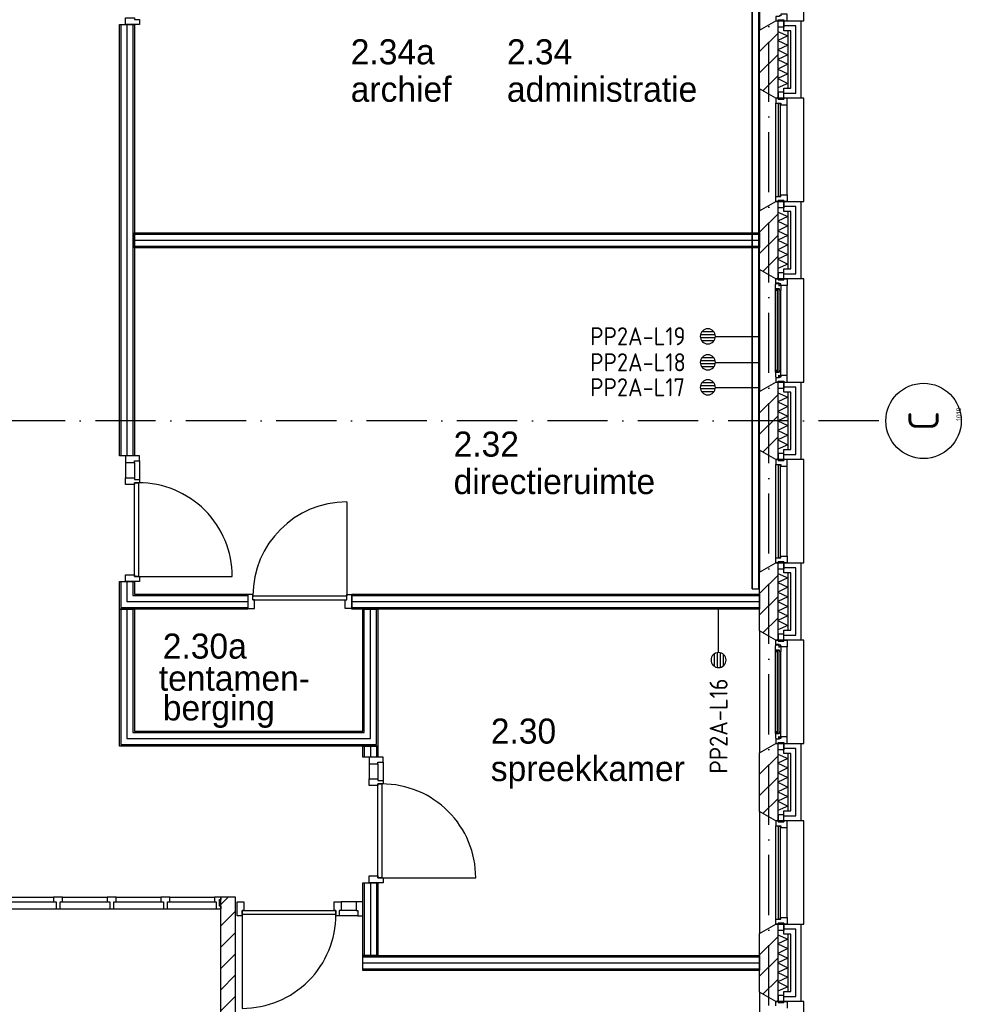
# Model space of a CAD drawing. Header units: millimetres. Extents: x -6587 to 112313, y 244 to 84344.
# Tile 31 of 54: x 76742 to 86117, y 14294 to 24104. Entities that reach past the tile are written whole.
import ezdxf
from ezdxf.enums import TextEntityAlignment as Align

# ---------------------------------------------------------------- set-up
doc = ezdxf.new("R2010")
doc.units = ezdxf.units.MM
doc.header["$LTSCALE"] = 100
doc.linetypes.add('DASHDOT', pattern=[9, 6, -1.5, 0, -1.5])
doc.layers.get('0').update_dxf_attribs({"color": 9, "linetype": 'CONTINUOUS'})
for name, color, linetype in [('AL$7----_STRAMIEN', 1, 'DASHDOT'), ('AL21----_BUITENWAND', 4, 'CONTINUOUS'), ('AL21K---_ISOLATIE', 1, 'CONTINUOUS'), ('AL22----_BINNENWAND', 7, 'CONTINUOUS'), ('AL28----_KONSTRUKTIE', 3, 'CONTINUOUS'), ('AL31----_BUITENKOZ', 7, 'CONTINUOUS'), ('AL32----_BINNENKOZ', 7, 'CONTINUOUS'), ('AL32----_DRAAIRICHTING', 1, 'CONTINUOUS'), ('ALL-----_REFLIJNEN', 8, 'CONTINUOUS'), ('ALN-----_BLOCKNAAM', 2, 'CONTINUOUS'), ('ALXA3---_VOLZWART', 14, 'CONTINUOUS'), ('ALXAB---_PREFABBETON', 1, 'CONTINUOUS'), ('BOUW', 8, 'CONTINUOUS'), ('EA61303-_ARCEER', 1, 'CONTINUOUS'), ('EB6441--_ATTRIB', 2, 'CONTINUOUS'), ('EL61303-_WANDGOOT', 3, 'CONTINUOUS'), ('EL6441--_DATACOM', 3, 'CONTINUOUS'), ('LIJN025', 10, 'CONTINUOUS'), ('WANDGOTEN2EA', 3, 'CONTINUOUS')]:
    doc.layers.add(name, color=color, linetype=linetype)
doc.styles.add('1_8', font='iso', dxfattribs={"width": 0.7, "height": 1.8})
doc.styles.add('2_0', font='iso', dxfattribs={"height": 200})
doc.styles.add('BURO-025', font='BUROFONT.shx', dxfattribs={"height": 250})
doc.styles.get("Standard").update_dxf_attribs({"font": 'iso.shx'})

# ---------------------------------------------------------------- blocks, each defined once
blk = doc.blocks.new('ES4X2')
for p, q in [((-0.45, 1.4), (-0.45, 2.6)), ((-0.15, 1.265), (-0.15, 2.735)), ((0.15, 1.265), (0.15, 2.735)), ((0.45, 1.4), (0.45, 2.6)), ((0, 1.25), (0, -3))]:
    blk.add_line(p, q)
blk.add_circle((0, 2), 0.75)
at = {"style": '1_8', "flags": 8}
for tag, p in [('NUMMER', (1.25, 3.5)), ('CODE', (-1.25, 3.5))]:
    blk.add_attdef(tag, text='', height=1.8, rotation=90, dxfattribs=at).set_placement(p, align=Align.MIDDLE_LEFT)
blk.add_attdef('M_CODE', text='', height=1.8, dxfattribs=at).set_placement((0, 0), align=Align.MIDDLE_CENTER)
blk = doc.blocks.new('EH100000')
at = {"linetype": 'ByBlock'}
for p, q in [((1, 0.5), (0, 0.5)), ((1, 0.5, 1), (0, 0.5, 1)), ((0, -0.5, 1), (1, -0.5, 1)), ((1, -0.5), (0, -0.5))]:
    blk.add_line(p, q, dxfattribs=at)
at = {"linetype": 'ByBlock', "invisible_edges": 15}
for points in [[(1, -0.5), (0, -0.5), (0, 0.5), (1, 0.5)], [(0, 0.5), (1, 0.5), (1, 0.5, 1), (0, 0.5, 1)], [(0, -0.5, 1), (1, -0.5, 1), (1, -0.5), (0, -0.5)]]:
    blk.add_3dface(points, dxfattribs=at)
at = {"linetype": 'ByBlock', "style": '2_0', "flags": 8}
blk.add_attdef('FUNCTIE', text='', height=0.5, dxfattribs=at).set_placement((0.5, 0), align=Align.MIDDLE)
at = {"linetype": 'ByBlock', "flags": 9}
blk.add_attdef('SCHOT', text='', height=0.5, dxfattribs=at).set_placement((0.5, 0), align=Align.MIDDLE)
blk = doc.blocks.new('EH100005')
blk.add_lwpolyline([(-1, -0.5), (0, -0.5), (0, 0.5), (-1, 0.5)])
at = {"style": '2_0', "flags": 9}
blk.add_attdef('HULPSTUK', text='', height=0.5, dxfattribs=at).set_placement((0, 0), align=Align.MIDDLE)
blk = doc.blocks.new('WANDGOTEN2EA')
at = {"layer": 'EA61303-_ARCEER'}
h = blk.add_hatch(dxfattribs=at)
h.set_pattern_fill('LINE,N', color=256, scale=20, angle=45, style=0)
h.set_pattern_definition([(45, (84068.5, 28935), (-44.90128, 44.90128), [])])
edge = h.paths.add_edge_path()
edge.add_line((84036, 28935), (84036, 18432))
edge = h.paths.add_edge_path()
edge.add_line((84036, 18432), (84101, 18432))
edge = h.paths.add_edge_path()
edge.add_line((84101, 18432), (84101, 28935))
edge = h.paths.add_edge_path()
edge.add_line((84101, 28935), (84036, 28935))
at = {"layer": 'EL61303-_WANDGOOT', "yscale": 65, "zscale": 119.9999999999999, "rotation": 270}
for name, p, xscale in [('EH100000', (84068.5, 28974), 10541.99999999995), ('EH100005', (84068.5, 18432), 119.9999999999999)]:
    blk.add_blockref(name, p, dxfattribs=dict(at, xscale=xscale))
blk = doc.blocks.new('1010')
at = {"layer": 'AL$7----_STRAMIEN', "color": 7, "linetype": 'Continuous'}
blk.add_circle((0, 750), 750, dxfattribs=at)
at = {"layer": 'AL$7----_STRAMIEN', "color": 3, "linetype": 'Continuous'}
blk.add_attdef('STR-NAAM', text='', height=600, rotation=360, dxfattribs=at).set_placement((0, 750), align=Align.MIDDLE)
at = {"layer": 'ALN-----_BLOCKNAAM', "linetype": 'Continuous'}
blk.add_text('1010', height=100, dxfattribs=at).set_placement((0, 0))
blk = doc.blocks.new('A$Cb38f1ce1')
at = {"layer": 'AL$7----_STRAMIEN', "color": 1}
for p, q in [((80947.7, 1456.2), (80947.7, 70113)), ((82044.9, 13580), (63947, 13580))]:
    blk.add_line(p, q, dxfattribs=at)
at = {"layer": 'AL21----_BUITENWAND', "color": 8}
for p, q in [((81098.7, 17465), (81098.7, 17565)), ((81098.7, 17565), (81267.7, 17565)), ((81267.7, 17565), (81267.7, 16795)), ((81167.7, 17465), (81098.7, 17465)), ((81167.7, 16895), (81167.7, 17465)), ((81098.7, 16895), (81167.7, 16895)), ((81098.7, 16795), (81098.7, 16895)), ((81267.7, 16795), (81098.7, 16795)), ((81098.7, 15665), (81098.7, 15765)), ((81098.7, 15765), (81267.7, 15765)), ((81267.7, 15765), (81267.7, 14995)), ((81167.7, 15665), (81098.7, 15665)), ((81167.7, 15095), (81167.7, 15665)), ((81098.7, 15095), (81167.7, 15095)), ((81098.7, 14995), (81098.7, 15095)), ((81267.7, 14995), (81098.7, 14995)), ((81098.7, 13865), (81098.7, 13965)), ((81098.7, 13965), (81267.7, 13965)), ((81267.7, 13965), (81267.7, 13195)), ((81167.7, 13865), (81098.7, 13865)), ((81167.7, 13295), (81167.7, 13865)), ((81098.7, 13295), (81167.7, 13295)), ((81098.7, 13195), (81098.7, 13295)), ((81267.7, 13195), (81098.7, 13195)), ((81098.7, 12065), (81098.7, 12165)), ((81098.7, 12165), (81267.7, 12165)), ((81267.7, 12165), (81267.7, 11395)), ((81167.7, 12065), (81098.7, 12065)), ((81167.7, 11495), (81167.7, 12065)), ((81098.7, 11495), (81167.7, 11495)), ((81098.7, 11395), (81098.7, 11495)), ((81267.7, 11395), (81098.7, 11395)), ((81098.7, 10265), (81098.7, 10365)), ((81098.7, 10365), (81267.7, 10365)), ((81267.7, 10365), (81267.7, 9595)), ((81167.7, 10265), (81098.7, 10265)), ((81167.7, 9695), (81167.7, 10265)), ((81098.7, 9695), (81167.7, 9695)), ((81098.7, 9595), (81098.7, 9695)), ((81267.7, 9595), (81098.7, 9595)), ((81098.7, 8465), (81098.7, 8565)), ((81098.7, 8565), (81267.7, 8565)), ((81267.7, 8565), (81267.7, 7795)), ((81167.7, 8465), (81098.7, 8465)), ((81167.7, 7895), (81167.7, 8465)), ((81098.7, 7895), (81167.7, 7895)), ((81098.7, 7795), (81098.7, 7895)), ((81267.7, 7795), (81098.7, 7795))]:
    blk.add_line(p, q, dxfattribs=at)
at = {"layer": 'AL21K---_ISOLATIE', "color": 8, "linetype": 'Continuous'}
for p, q in [((81037.7, 17465), (81037.7, 16895)), ((81037.7, 17460.8), (81137.7, 17417.5)), ((81137.7, 17465), (81137.7, 16895)), ((81137.7, 17417.5), (81037.7, 17370)), ((81037.7, 17370), (81137.7, 17322.5)), ((81137.7, 17322.5), (81037.7, 17275)), ((81037.7, 17275), (81137.7, 17227.5)), ((81137.7, 17227.5), (81037.7, 17180)), ((81037.7, 17180), (81137.7, 17132.5)), ((81137.7, 17132.5), (81037.7, 17085)), ((81037.7, 17085), (81137.7, 17037.5)), ((81137.7, 17037.5), (81037.7, 16990)), ((81037.7, 16990), (81137.7, 16942.5)), ((81137.7, 16942.5), (81037.7, 16899.2)), ((81037.7, 15665), (81037.7, 15095)), ((81037.7, 15660.8), (81137.7, 15617.5)), ((81137.7, 15617.5), (81037.7, 15570)), ((81137.7, 15665), (81137.7, 15095)), ((81037.7, 15570), (81137.7, 15522.5)), ((81137.7, 15522.5), (81037.7, 15475)), ((81037.7, 15475), (81137.7, 15427.5)), ((81137.7, 15427.5), (81037.7, 15380)), ((81037.7, 15380), (81137.7, 15332.5)), ((81137.7, 15332.5), (81037.7, 15285)), ((81037.7, 15285), (81137.7, 15237.5)), ((81137.7, 15237.5), (81037.7, 15190)), ((81037.7, 15190), (81137.7, 15142.5)), ((81137.7, 15142.5), (81037.7, 15099.2)), ((81037.7, 13865), (81037.7, 13295)), ((81037.7, 13860.8), (81137.7, 13817.5)), ((81137.7, 13865), (81137.7, 13295)), ((81137.7, 13817.5), (81037.7, 13770)), ((81037.7, 13770), (81137.7, 13722.5)), ((81137.7, 13722.5), (81037.7, 13675)), ((81037.7, 13675), (81137.7, 13627.5)), ((81137.7, 13627.5), (81037.7, 13580)), ((81037.7, 13580), (81137.7, 13532.5)), ((81137.7, 13532.5), (81037.7, 13485)), ((81037.7, 13485), (81137.7, 13437.5)), ((81137.7, 13437.5), (81037.7, 13390)), ((81037.7, 13390), (81137.7, 13342.5)), ((81137.7, 13342.5), (81037.7, 13299.2)), ((81037.7, 12065), (81037.7, 11495)), ((81037.7, 12060.8), (81137.7, 12017.5)), ((81137.7, 12017.5), (81037.7, 11970)), ((81037.7, 11970), (81137.7, 11922.5)), ((81137.7, 12065), (81137.7, 11495)), ((81137.7, 11922.5), (81037.7, 11875)), ((81037.7, 11875), (81137.7, 11827.5)), ((81137.7, 11827.5), (81037.7, 11780)), ((81037.7, 11780), (81137.7, 11732.5)), ((81137.7, 11732.5), (81037.7, 11685)), ((81037.7, 11685), (81137.7, 11637.5)), ((81137.7, 11637.5), (81037.7, 11590)), ((81037.7, 11590), (81137.7, 11542.5)), ((81137.7, 11542.5), (81037.7, 11499.2)), ((81037.7, 10265), (81037.7, 9695)), ((81037.7, 10260.8), (81137.7, 10217.5)), ((81137.7, 10217.5), (81037.7, 10170)), ((81137.7, 10265), (81137.7, 9695)), ((81037.7, 10170), (81137.7, 10122.5)), ((81137.7, 10122.5), (81037.7, 10075)), ((81037.7, 10075), (81137.7, 10027.5)), ((81137.7, 10027.5), (81037.7, 9980)), ((81037.7, 9980), (81137.7, 9932.5)), ((81137.7, 9932.5), (81037.7, 9885)), ((81037.7, 9885), (81137.7, 9837.5)), ((81137.7, 9837.5), (81037.7, 9790)), ((81037.7, 9790), (81137.7, 9742.5)), ((81137.7, 9742.5), (81037.7, 9699.2)), ((81037.7, 8465), (81037.7, 7895)), ((81037.7, 8460.8), (81137.7, 8417.5)), ((81137.7, 8465), (81137.7, 7895)), ((81137.7, 8417.5), (81037.7, 8370)), ((81037.7, 8370), (81137.7, 8322.5)), ((81137.7, 8322.5), (81037.7, 8275)), ((81037.7, 8275), (81137.7, 8227.5)), ((81137.7, 8227.5), (81037.7, 8180)), ((81037.7, 8180), (81137.7, 8132.5)), ((81137.7, 8132.5), (81037.7, 8085)), ((81037.7, 8085), (81137.7, 8037.5)), ((81137.7, 8037.5), (81037.7, 7990)), ((81037.7, 7990), (81137.7, 7942.5)), ((81137.7, 7942.5), (81037.7, 7899.2))]:
    blk.add_line(p, q, dxfattribs=at)
at = {"layer": 'AL22----_BINNENWAND', "color": 8}
for p, q in [((74482.7, 13231.1), (74482.7, 17528.9)), ((74482.7, 17528.9), (74632.7, 17528.9)), ((74632.7, 17528.9), (74632.7, 13231.1)), ((74632.7, 15455), (80857.7, 15455)), ((74632.7, 15305), (74632.7, 15455)), ((80857.7, 15455), (80857.7, 15305)), ((80857.7, 15305), (74632.7, 15305)), ((74632.7, 13231.1), (74482.7, 13231.1)), ((74482.7, 11705), (74482.7, 11980)), ((74482.7, 11980), (74632.7, 11980)), ((74632.7, 11980), (74632.7, 11855)), ((74632.7, 11855), (75762.7, 11855)), ((75762.7, 11855), (75762.7, 11705)), ((76796.7, 11855), (80857.7, 11855)), ((76796.7, 11705), (76796.7, 11855)), ((80857.7, 11855), (80857.7, 11705)), ((74482.7, 10340), (74482.7, 11705)), ((74482.7, 11705), (74632.7, 11705)), ((75762.7, 11705), (74482.7, 11705)), ((74632.7, 11705), (74632.7, 10490)), ((80857.7, 11705), (76796.7, 11705)), ((76906.7, 10490), (76906.7, 11705)), ((76906.7, 11705), (77056.7, 11705)), ((77056.7, 11705), (77056.7, 10340)), ((74632.7, 10490), (76906.7, 10490)), ((77056.7, 10340), (74482.7, 10340)), ((76906.7, 10230), (76906.7, 10340)), ((76906.7, 10340), (77056.7, 10340)), ((77056.7, 10340), (77056.7, 10230)), ((77056.7, 10230), (76906.7, 10230)), ((76906.7, 8255), (76906.7, 8979)), ((76906.7, 8979), (77056.7, 8979)), ((77056.7, 8979), (77056.7, 8255)), ((76906.7, 8255), (80857.7, 8255)), ((76906.7, 8105), (76906.7, 8255)), ((77056.7, 8255), (76906.7, 8255)), ((80857.7, 8255), (80857.7, 8105)), ((80857.7, 8105), (76906.7, 8105))]:
    blk.add_line(p, q, dxfattribs=at)
at = {"layer": 'AL22----_BINNENWAND', "color": 8, "linetype": 'Continuous'}
for p, q in [((74497.7, 17528.9), (74497.7, 13231.1)), ((74617.7, 17528.9), (74617.7, 13231.1)), ((74632.7, 15440), (80857.7, 15440)), ((74632.7, 15320), (80857.7, 15320)), ((74497.7, 11980), (74497.7, 11720)), ((74617.7, 11980), (74617.7, 11840)), ((74617.7, 11840), (75762.7, 11840)), ((76796.7, 11840), (80857.7, 11840)), ((74497.7, 11720), (75762.7, 11720)), ((74497.7, 11705), (74497.7, 10355)), ((74617.7, 11705), (74617.7, 10475)), ((76796.7, 11720), (80857.7, 11720)), ((76921.7, 10475), (76921.7, 11705)), ((77041.7, 10355), (77041.7, 11705)), ((74617.7, 10475), (76921.7, 10475)), ((74497.7, 10355), (77041.7, 10355)), ((76921.7, 10340), (76921.7, 10230)), ((77041.7, 10340), (77041.7, 10230)), ((76921.7, 8979), (76921.7, 8255)), ((77041.7, 8979), (77041.7, 8255)), ((76906.7, 8240), (80857.7, 8240)), ((76906.7, 8120), (80857.7, 8120))]:
    blk.add_line(p, q, dxfattribs=at)
at = {"layer": 'AL28----_KONSTRUKTIE', "color": 8}
for p, q in [((80857.7, 17472.6), (81017.7, 17565)), ((81017.7, 17565), (81037.7, 17565)), ((81037.7, 17565), (81037.7, 16795)), ((80857.7, 16887.4), (80857.7, 17472.6)), ((81017.7, 16795), (80857.7, 16887.4)), ((81037.7, 16795), (81017.7, 16795)), ((80857.7, 15672.6), (81017.7, 15765)), ((81017.7, 15765), (81037.7, 15765)), ((81037.7, 15765), (81037.7, 14995)), ((80857.7, 15087.4), (80857.7, 15672.6)), ((81017.7, 14995), (80857.7, 15087.4)), ((81037.7, 14995), (81017.7, 14995)), ((80857.7, 13872.6), (81017.7, 13965)), ((81017.7, 13965), (81037.7, 13965)), ((81037.7, 13965), (81037.7, 13195)), ((80857.7, 13287.4), (80857.7, 13872.6)), ((81017.7, 13195), (80857.7, 13287.4)), ((81037.7, 13195), (81017.7, 13195)), ((80857.7, 12072.6), (81017.7, 12165)), ((81017.7, 12165), (81037.7, 12165)), ((81037.7, 12165), (81037.7, 11395)), ((80857.7, 11487.4), (80857.7, 12072.6)), ((81017.7, 11395), (80857.7, 11487.4)), ((81037.7, 11395), (81017.7, 11395)), ((80857.7, 10272.6), (81017.7, 10365)), ((81017.7, 10365), (81037.7, 10365)), ((81037.7, 10365), (81037.7, 9595)), ((80857.7, 9687.4), (80857.7, 10272.6)), ((81017.7, 9595), (80857.7, 9687.4)), ((81037.7, 9595), (81017.7, 9595)), ((75640.7, 8834), (75490.7, 8834)), ((75490.7, 8834), (75490.7, 2870)), ((75640.7, 2870), (75640.7, 8834)), ((80857.7, 8472.6), (81017.7, 8565)), ((81017.7, 8565), (81037.7, 8565)), ((81037.7, 8565), (81037.7, 7795)), ((80857.7, 7887.4), (80857.7, 8472.6)), ((81017.7, 7795), (80857.7, 7887.4)), ((81037.7, 7795), (81017.7, 7795))]:
    blk.add_line(p, q, dxfattribs=at)
at = {"layer": 'AL31----_BUITENKOZ', "color": 8}
for p, q in [((81017.7, 16795), (80857.7, 16887.4)), ((80857.7, 16887.4), (80857.7, 15672.6)), ((81297.7, 16795), (81017.7, 16795)), ((81098.7, 16856), (81042.7, 16856)), ((81042.7, 16856), (81042.7, 16785)), ((81042.7, 16785), (81098.7, 16785)), ((81098.7, 16785), (81098.7, 16856)), ((81297.7, 15765), (81297.7, 16795)), ((81017.7, 15815), (81017.7, 16745)), ((81131.7, 15832), (81131.7, 16728)), ((80857.7, 15672.6), (81017.7, 15765)), ((81017.7, 15765), (81297.7, 15765)), ((81042.7, 15775), (81098.7, 15775)), ((81042.7, 15704), (81042.7, 15775)), ((81098.7, 15704), (81042.7, 15704)), ((81098.7, 15775), (81098.7, 15704)), ((81017.7, 14995), (80857.7, 15087.4)), ((80857.7, 15087.4), (80857.7, 13872.6)), ((81098.7, 15056), (81042.7, 15056)), ((81042.7, 15056), (81042.7, 14985)), ((81098.7, 14985), (81098.7, 15056)), ((81014.7, 14938.3), (81018.9, 14940.7)), ((81014.7, 14895.8), (81014.7, 14938.3)), ((81297.7, 14995), (81017.7, 14995)), ((81017.7, 14995), (81042.7, 14995)), ((81017.7, 14951), (81017.7, 14995)), ((81053.7, 14951), (81017.7, 14951)), ((81018.9, 14940.7), (81018.9, 14947.8)), ((81018.9, 14947.8), (81048.7, 14947.8)), ((81042.7, 14995), (81042.7, 14985)), ((81042.7, 14985), (81098.7, 14985)), ((81042.7, 14985), (81098.7, 14985)), ((81048.7, 14947.8), (81048.7, 14925.3)), ((81048.7, 14925.3), (81053.7, 14925.3)), ((81053.7, 14945), (81053.7, 14951)), ((81068.7, 14945), (81053.7, 14945)), ((81053.7, 14925.3), (81053.7, 14933.3)), ((81053.7, 14933.3), (81068.7, 14933.3)), ((81068.7, 14928), (81068.7, 14945)), ((81068.7, 14933.3), (81068.7, 14928)), ((81131.7, 14928), (81068.7, 14928)), ((81068.7, 14928), (81068.7, 14880.9)), ((81098.7, 14985), (81098.7, 14995)), ((81098.7, 14995), (81131.7, 14995)), ((81131.7, 14995), (81131.7, 14928)), ((81131.7, 14032), (81131.7, 14928)), ((81297.7, 13965), (81297.7, 14995)), ((81055.7, 14895.8), (81014.7, 14895.8)), ((81014.7, 14064.2), (81014.7, 14895.8)), ((81017, 14895.8), (81030.5, 14895.8)), ((81017, 14878.8), (81017, 14895.8)), ((81030.5, 14878.8), (81017, 14878.8)), ((81030.5, 14895.8), (81030.5, 14878.8)), ((81055.7, 14878.8), (81055.7, 14895.8)), ((81068.7, 14880.9), (81055.7, 14878.8)), ((81068.7, 14079.1), (81068.7, 14880.9)), ((81055.7, 14064.2), (81014.7, 14064.2)), ((81014.7, 14064.2), (81014.7, 14021.7)), ((81030.5, 14081.2), (81017, 14081.2)), ((81017, 14081.2), (81017, 14064.2)), ((81017, 14064.2), (81030.5, 14064.2)), ((81030.5, 14064.2), (81030.5, 14081.2)), ((81048.7, 14012.2), (81048.7, 14034.7)), ((81048.7, 14034.7), (81053.7, 14034.7)), ((81053.7, 14034.7), (81053.7, 14026.7)), ((81068.7, 14079.1), (81055.7, 14081.2)), ((81055.7, 14081.2), (81055.7, 14064.2)), ((81068.7, 14032), (81068.7, 14079.1)), ((81068.7, 14026.7), (81068.7, 14032)), ((81131.7, 14032), (81068.7, 14032)), ((81068.7, 14032), (81068.7, 14015)), ((81131.7, 13965), (81131.7, 14032)), ((80857.7, 13872.6), (81017.7, 13965)), ((81014.7, 14021.7), (81018.9, 14019.2)), ((81053.7, 14009), (81017.7, 14009)), ((81017.7, 14009), (81017.7, 13965)), ((81017.7, 13965), (81297.7, 13965)), ((81017.7, 13965), (81042.7, 13965)), ((81018.9, 14019.2), (81018.9, 14012.2)), ((81018.9, 14012.2), (81048.7, 14012.2)), ((81042.7, 13975), (81098.7, 13975)), ((81042.7, 13904), (81042.7, 13975)), ((81042.7, 13965), (81042.7, 13975)), ((81042.7, 13975), (81098.7, 13975)), ((81053.7, 14026.7), (81068.7, 14026.7)), ((81068.7, 14015), (81053.7, 14015)), ((81053.7, 14015), (81053.7, 14009)), ((81098.7, 13975), (81098.7, 13904)), ((81098.7, 13975), (81098.7, 13965)), ((81098.7, 13965), (81131.7, 13965)), ((81098.7, 13904), (81042.7, 13904)), ((81017.7, 13195), (80857.7, 13287.4)), ((80857.7, 13287.4), (80857.7, 12072.6)), ((81098.7, 13256), (81042.7, 13256)), ((81042.7, 13256), (81042.7, 13185)), ((81098.7, 13185), (81098.7, 13256)), ((81297.7, 13195), (81017.7, 13195)), ((81017.7, 12215), (81017.7, 13145)), ((81042.7, 13185), (81098.7, 13185)), ((81297.7, 12165), (81297.7, 13195)), ((81131.7, 12232), (81131.7, 13128)), ((80857.7, 12072.6), (81017.7, 12165)), ((81017.7, 12165), (81297.7, 12165)), ((81042.7, 12175), (81098.7, 12175)), ((81042.7, 12104), (81042.7, 12175)), ((81098.7, 12175), (81098.7, 12104)), ((81098.7, 12104), (81042.7, 12104)), ((81017.7, 11395), (80857.7, 11487.4)), ((80857.7, 11487.4), (80857.7, 10272.6)), ((81297.7, 11395), (81017.7, 11395)), ((81017.7, 11395), (81042.7, 11395)), ((81017.7, 11351), (81017.7, 11395)), ((81098.7, 11456), (81042.7, 11456)), ((81042.7, 11456), (81042.7, 11385)), ((81042.7, 11395), (81042.7, 11385)), ((81042.7, 11385), (81098.7, 11385)), ((81042.7, 11385), (81098.7, 11385)), ((81098.7, 11385), (81098.7, 11456)), ((81098.7, 11385), (81098.7, 11395)), ((81098.7, 11395), (81131.7, 11395)), ((81131.7, 11395), (81131.7, 11328)), ((81297.7, 10365), (81297.7, 11395)), ((81014.7, 11338.3), (81018.9, 11340.7)), ((81014.7, 11295.8), (81014.7, 11338.3)), ((81055.7, 11295.8), (81014.7, 11295.8)), ((81014.7, 10464.2), (81014.7, 11295.8)), ((81017, 11295.8), (81030.5, 11295.8)), ((81017, 11278.8), (81017, 11295.8)), ((81053.7, 11351), (81017.7, 11351)), ((81018.9, 11340.7), (81018.9, 11347.8)), ((81018.9, 11347.8), (81048.7, 11347.8)), ((81030.5, 11295.8), (81030.5, 11278.8)), ((81048.7, 11347.8), (81048.7, 11325.3)), ((81048.7, 11325.3), (81053.7, 11325.3)), ((81053.7, 11345), (81053.7, 11351)), ((81068.7, 11345), (81053.7, 11345)), ((81053.7, 11325.3), (81053.7, 11333.3)), ((81053.7, 11333.3), (81068.7, 11333.3)), ((81055.7, 11278.8), (81055.7, 11295.8)), ((81068.7, 11280.9), (81055.7, 11278.8)), ((81068.7, 11328), (81068.7, 11345)), ((81068.7, 11333.3), (81068.7, 11328)), ((81131.7, 11328), (81068.7, 11328)), ((81068.7, 11328), (81068.7, 11280.9)), ((81068.7, 10479.1), (81068.7, 11280.9)), ((81131.7, 10432), (81131.7, 11328)), ((81030.5, 11278.8), (81017, 11278.8)), ((81055.7, 10464.2), (81014.7, 10464.2)), ((81014.7, 10464.2), (81014.7, 10421.7)), ((81014.7, 10421.7), (81018.9, 10419.2)), ((81030.5, 10481.2), (81017, 10481.2)), ((81017, 10481.2), (81017, 10464.2)), ((81017, 10464.2), (81030.5, 10464.2)), ((81053.7, 10409), (81017.7, 10409)), ((81017.7, 10409), (81017.7, 10365)), ((81018.9, 10419.2), (81018.9, 10412.2)), ((81018.9, 10412.2), (81048.7, 10412.2)), ((81030.5, 10464.2), (81030.5, 10481.2)), ((81048.7, 10412.2), (81048.7, 10434.7)), ((81048.7, 10434.7), (81053.7, 10434.7)), ((81053.7, 10434.7), (81053.7, 10426.7)), ((81053.7, 10426.7), (81068.7, 10426.7)), ((81068.7, 10415), (81053.7, 10415)), ((81053.7, 10415), (81053.7, 10409)), ((81068.7, 10479.1), (81055.7, 10481.2)), ((81055.7, 10481.2), (81055.7, 10464.2)), ((81068.7, 10432), (81068.7, 10479.1)), ((81131.7, 10432), (81068.7, 10432)), ((81068.7, 10432), (81068.7, 10415)), ((81068.7, 10426.7), (81068.7, 10432)), ((81131.7, 10365), (81131.7, 10432)), ((80857.7, 10272.6), (81017.7, 10365)), ((81017.7, 10365), (81297.7, 10365)), ((81017.7, 10365), (81042.7, 10365)), ((81042.7, 10375), (81098.7, 10375)), ((81042.7, 10304), (81042.7, 10375)), ((81042.7, 10365), (81042.7, 10375)), ((81042.7, 10375), (81098.7, 10375)), ((81098.7, 10304), (81042.7, 10304)), ((81098.7, 10375), (81098.7, 10304)), ((81098.7, 10375), (81098.7, 10365)), ((81098.7, 10365), (81131.7, 10365)), ((81017.7, 9595), (80857.7, 9687.4)), ((80857.7, 9687.4), (80857.7, 8472.6)), ((81098.7, 9656), (81042.7, 9656)), ((81042.7, 9656), (81042.7, 9585)), ((81098.7, 9585), (81098.7, 9656)), ((81297.7, 9595), (81017.7, 9595)), ((81017.7, 8615), (81017.7, 9545)), ((81042.7, 9585), (81098.7, 9585)), ((81131.7, 8632), (81131.7, 9528)), ((81297.7, 8565), (81297.7, 9595)), ((80857.7, 8472.6), (81017.7, 8565)), ((81017.7, 8565), (81297.7, 8565)), ((81042.7, 8575), (81098.7, 8575)), ((81042.7, 8504), (81042.7, 8575)), ((81098.7, 8575), (81098.7, 8504)), ((81098.7, 8504), (81042.7, 8504)), ((81017.7, 7795), (80857.7, 7887.4)), ((80857.7, 7887.4), (80857.7, 6672.6)), ((81098.7, 7856), (81042.7, 7856)), ((81042.7, 7856), (81042.7, 7785)), ((81098.7, 7785), (81098.7, 7856)), ((81297.7, 7795), (81017.7, 7795)), ((81017.7, 7795), (81042.7, 7795)), ((81017.7, 7751), (81017.7, 7795)), ((81042.7, 7795), (81042.7, 7785)), ((81042.7, 7785), (81098.7, 7785)), ((81042.7, 7785), (81098.7, 7785)), ((81098.7, 7785), (81098.7, 7795)), ((81098.7, 7795), (81131.7, 7795)), ((81131.7, 7795), (81131.7, 7728)), ((81297.7, 6765), (81297.7, 7795))]:
    blk.add_line(p, q, dxfattribs=at)
at = {"layer": 'AL31----_BUITENKOZ', "color": 8, "linetype": 'Continuous'}
for p, q in [((81042.7, 16795), (81017.7, 16795)), ((81017.7, 16795), (81017.7, 16745)), ((81042.7, 16785), (81042.7, 16795)), ((81042.7, 16795), (81042.7, 16795)), ((81098.7, 16785), (81042.7, 16785)), ((81131.7, 16795), (81098.7, 16795)), ((81098.7, 16795), (81098.7, 16785)), ((81131.7, 16728), (81131.7, 16795)), ((81017.7, 16745), (81017.7, 16745)), ((81017.7, 16745), (81068.7, 16745)), ((81064.7, 16740), (81043.7, 16740)), ((81043.7, 16740), (81043.7, 15820)), ((81064.7, 15820), (81064.7, 16740)), ((81068.7, 16745), (81068.7, 16728)), ((81068.7, 16728), (81131.7, 16728)), ((81131.7, 16728), (81131.7, 16728)), ((81131.7, 16728), (81131.7, 16728)), ((81131.7, 16728), (81131.7, 16728)), ((81131.7, 16728), (81131.7, 16728)), ((81017.7, 15815), (81017.7, 15815)), ((81017.7, 15815), (81068.7, 15815)), ((81017.7, 15765), (81017.7, 15815)), ((81043.7, 15820), (81064.7, 15820)), ((81068.7, 15815), (81068.7, 15832)), ((81068.7, 15832), (81131.7, 15832)), ((81131.7, 15832), (81131.7, 15832)), ((81131.7, 15832), (81131.7, 15832)), ((81131.7, 15832), (81131.7, 15832)), ((81131.7, 15832), (81131.7, 15832)), ((81131.7, 15832), (81131.7, 15765)), ((81042.7, 15765), (81017.7, 15765)), ((81098.7, 15775), (81042.7, 15775)), ((81042.7, 15775), (81042.7, 15765)), ((81042.7, 15765), (81042.7, 15765)), ((81098.7, 15765), (81098.7, 15775)), ((81131.7, 15765), (81098.7, 15765)), ((81053.7, 14893.8), (81032.7, 14893.8)), ((81032.7, 14893.8), (81032.7, 14066.2)), ((81053.7, 14066.2), (81053.7, 14893.8)), ((81032.7, 14066.2), (81053.7, 14066.2)), ((81042.7, 13195), (81017.7, 13195)), ((81017.7, 13195), (81017.7, 13145)), ((81017.7, 13145), (81017.7, 13145)), ((81017.7, 13145), (81068.7, 13145)), ((81042.7, 13185), (81042.7, 13195)), ((81042.7, 13195), (81042.7, 13195)), ((81098.7, 13185), (81042.7, 13185)), ((81068.7, 13145), (81068.7, 13128)), ((81131.7, 13195), (81098.7, 13195)), ((81098.7, 13195), (81098.7, 13185)), ((81131.7, 13128), (81131.7, 13195)), ((81064.7, 13140), (81043.7, 13140)), ((81043.7, 13140), (81043.7, 12220)), ((81064.7, 12220), (81064.7, 13140)), ((81068.7, 13128), (81131.7, 13128)), ((81131.7, 13128), (81131.7, 13128)), ((81131.7, 13128), (81131.7, 13128)), ((81131.7, 13128), (81131.7, 13128)), ((81131.7, 13128), (81131.7, 13128)), ((81017.7, 12215), (81017.7, 12215)), ((81017.7, 12215), (81068.7, 12215)), ((81017.7, 12165), (81017.7, 12215)), ((81042.7, 12165), (81017.7, 12165)), ((81098.7, 12175), (81042.7, 12175)), ((81042.7, 12175), (81042.7, 12165)), ((81042.7, 12165), (81042.7, 12165)), ((81043.7, 12220), (81064.7, 12220)), ((81068.7, 12215), (81068.7, 12232)), ((81068.7, 12232), (81131.7, 12232)), ((81098.7, 12165), (81098.7, 12175)), ((81131.7, 12165), (81098.7, 12165)), ((81131.7, 12232), (81131.7, 12232)), ((81131.7, 12232), (81131.7, 12232)), ((81131.7, 12232), (81131.7, 12232)), ((81131.7, 12232), (81131.7, 12232)), ((81131.7, 12232), (81131.7, 12165)), ((81053.7, 11293.8), (81032.7, 11293.8)), ((81032.7, 11293.8), (81032.7, 10466.2)), ((81053.7, 10466.2), (81053.7, 11293.8)), ((81032.7, 10466.2), (81053.7, 10466.2)), ((81042.7, 9595), (81017.7, 9595)), ((81017.7, 9595), (81017.7, 9545)), ((81017.7, 9545), (81017.7, 9545)), ((81017.7, 9545), (81068.7, 9545)), ((81042.7, 9585), (81042.7, 9595)), ((81042.7, 9595), (81042.7, 9595)), ((81098.7, 9585), (81042.7, 9585)), ((81064.7, 9540), (81043.7, 9540)), ((81043.7, 9540), (81043.7, 8620)), ((81064.7, 8620), (81064.7, 9540)), ((81068.7, 9545), (81068.7, 9528)), ((81068.7, 9528), (81131.7, 9528)), ((81131.7, 9595), (81098.7, 9595)), ((81098.7, 9595), (81098.7, 9585)), ((81131.7, 9528), (81131.7, 9595)), ((81131.7, 9528), (81131.7, 9528)), ((81131.7, 9528), (81131.7, 9528)), ((81131.7, 9528), (81131.7, 9528)), ((81131.7, 9528), (81131.7, 9528)), ((81017.7, 8615), (81017.7, 8615)), ((81017.7, 8615), (81068.7, 8615)), ((81017.7, 8565), (81017.7, 8615)), ((81042.7, 8565), (81017.7, 8565)), ((81098.7, 8575), (81042.7, 8575)), ((81042.7, 8575), (81042.7, 8565)), ((81042.7, 8565), (81042.7, 8565)), ((81043.7, 8620), (81064.7, 8620)), ((81068.7, 8615), (81068.7, 8632)), ((81068.7, 8632), (81131.7, 8632)), ((81098.7, 8565), (81098.7, 8575)), ((81131.7, 8565), (81098.7, 8565)), ((81131.7, 8632), (81131.7, 8632)), ((81131.7, 8632), (81131.7, 8632)), ((81131.7, 8632), (81131.7, 8632)), ((81131.7, 8632), (81131.7, 8632)), ((81131.7, 8632), (81131.7, 8565))]:
    blk.add_line(p, q, dxfattribs=at)
at = {"layer": 'AL31----_BUITENKOZ', "color": 8}
for points in [[(81017.7, 18595), (80857.7, 18687.4), (80857.7, 17472.6), (81017.7, 17565), (81297.7, 17565), (81297.7, 18595)], [(81017.7, 17565), (81042.7, 17565), (81042.7, 17575), (81098.7, 17575), (81098.7, 17565), (81131.7, 17565), (81131.7, 17632), (81068.7, 17632), (81068.7, 17615), (81053.7, 17615), (81053.7, 17609), (81017.7, 17609)], [(81042.7, 17575), (81098.7, 17575), (81098.7, 17504), (81042.7, 17504)]]:
    blk.add_lwpolyline(points, close=True, dxfattribs=at)
at = {"layer": 'AL32----_BINNENKOZ', "color": 8}
for points in [[(74633.2, 17595.9), (74633.2, 17578.9), (74684.2, 17578.9), (74684.2, 17528.9), (74545.2, 17528.9), (74545.2, 17595.9)], [(74633.2, 13164.1), (74633.2, 13181.1), (74684.2, 13181.1), (74684.2, 13231.1), (74545.2, 13231.1), (74545.2, 13164.1)], [(74633.2, 12964.1), (74673.2, 12964.1), (74673.2, 12030.1), (74633.2, 12030.1)], [(74633.2, 12047.1), (74633.2, 12030.1), (74684.2, 12030.1), (74684.2, 11980.1), (74545.2, 11980.1), (74545.2, 12047.1)], [(77057.2, 10163), (77057.2, 10180), (77108.2, 10180), (77108.2, 10230), (76969.2, 10230), (76969.2, 10163)], [(77057.2, 9963), (77097.2, 9963), (77097.2, 9029), (77057.2, 9029)], [(77057.2, 9046), (77057.2, 9029), (77108.2, 9029), (77108.2, 8979), (76969.2, 8979), (76969.2, 9046)], [(75722.7, 8701.5), (75705.7, 8701.5), (75705.7, 8650.5), (75655.7, 8650.5), (75655.7, 8789.5), (75722.7, 8789.5)], [(76839.7, 8701.5), (76856.7, 8701.5), (76856.7, 8650.5), (76906.7, 8650.5), (76906.7, 8789.5), (76839.7, 8789.5)], [(76639.7, 8701.5), (76639.7, 8661.5), (75705.7, 8661.5), (75705.7, 8701.5)]]:
    blk.add_lwpolyline(points, close=True, dxfattribs=at)
for points in [[(74545.2, 13164.1), (74545.2, 13014.1)], [(74633.2, 13164.1), (74633.2, 13014.1)], [(74684.2, 13181.1), (74684.2, 12997.1)], [(74684.2, 12997.1), (74684.2, 12964.1), (74633.2, 12964.1), (74633.2, 12947.1), (74545.2, 12947.1), (74545.2, 13014.1), (74633.2, 13014.1), (74633.2, 12997.1), (74684.2, 12997.1), (74684.2, 12964.1)], [(75762.7, 11849.5), (75762.7, 11710.5), (75829.7, 11710.5), (75829.7, 11798.5), (75812.7, 11798.5), (75812.7, 11849.5), (75762.7, 11849.5)], [(75812.7, 11838.5), (76746.7, 11838.5)], [(75812.7, 11798.5), (76746.7, 11798.5)], [(76796.7, 11849.5), (76796.7, 11710.5), (76729.7, 11710.5), (76729.7, 11798.5), (76746.7, 11798.5), (76746.7, 11849.5), (76796.7, 11849.5)], [(76969.2, 10163), (76969.2, 10013)], [(77057.2, 10163), (77057.2, 10013)], [(77108.2, 10180), (77108.2, 9996)], [(77108.2, 9996), (77108.2, 9963), (77057.2, 9963), (77057.2, 9946), (76969.2, 9946), (76969.2, 10013), (77057.2, 10013), (77057.2, 9996), (77108.2, 9996), (77108.2, 9963)], [(76672.7, 8650.5), (76639.7, 8650.5), (76639.7, 8701.5), (76622.7, 8701.5), (76622.7, 8789.5), (76689.7, 8789.5), (76689.7, 8701.5), (76672.7, 8701.5), (76672.7, 8650.5), (76639.7, 8650.5)], [(76839.7, 8789.5), (76689.7, 8789.5)], [(76856.7, 8650.5), (76672.7, 8650.5)], [(76839.7, 8701.5), (76689.7, 8701.5)]]:
    blk.add_lwpolyline(points, dxfattribs=at)
at = {"layer": 'AL32----_DRAAIRICHTING', "color": 8}
for points in [[(74673.2, 12030.1), (75607.2, 12030.1, 0.414214), (74673.2, 12964.1, 0.414214)], [(77097.2, 9029), (78031.2, 9029, 0.414214), (77097.2, 9963, 0.414214)], [(75705.7, 8661.5), (75705.7, 7727.5, 0.414214), (76639.7, 8661.5, 0.414214)]]:
    blk.add_lwpolyline(points, format="xyb", dxfattribs=at)
blk.add_lwpolyline([(76746.7, 12772.5), (76746.7, 11838.5)], dxfattribs=at)
blk.add_arc((76746.7, 11838.5), 934, 90, 180, dxfattribs=at)
at = {"layer": 'ALL-----_REFLIJNEN', "color": 8, "linetype": 'Continuous'}
for p, q in [((74557.7, 17528.9), (74557.7, 13231.1)), ((81217.7, 17515), (81098.7, 17515)), ((81217.7, 16845), (81217.7, 17515)), ((81098.7, 16845), (81217.7, 16845)), ((81217.7, 15715), (81098.7, 15715)), ((81217.7, 15045), (81217.7, 15715)), ((74632.7, 15380), (80857.7, 15380)), ((81098.7, 15045), (81217.7, 15045)), ((81217.7, 13915), (81098.7, 13915)), ((81217.7, 13245), (81217.7, 13915)), ((81098.7, 13245), (81217.7, 13245)), ((81217.7, 12115), (81098.7, 12115)), ((81217.7, 11445), (81217.7, 12115)), ((74557.7, 11980), (74557.7, 11780)), ((74557.7, 11780), (75762.7, 11780)), ((76796.7, 11780), (80857.7, 11780)), ((74557.7, 11705), (74557.7, 10415)), ((76981.7, 10415), (76981.7, 11705)), ((81098.7, 11445), (81217.7, 11445)), ((74557.7, 10415), (76981.7, 10415)), ((76981.7, 10340), (76981.7, 10230)), ((81217.7, 10315), (81098.7, 10315)), ((81217.7, 9645), (81217.7, 10315)), ((81098.7, 9645), (81217.7, 9645)), ((76981.7, 8979), (76981.7, 8255)), ((73384.2, 8834), (73828.2, 8834)), ((73918.2, 8834), (73828.2, 8834)), ((73828.2, 8834), (73828.2, 8787)), ((73918.2, 8834), (74362.2, 8834)), ((73918.2, 8787), (73918.2, 8834)), ((75497.2, 8834), (75430.2, 8834)), ((75430.2, 8834), (75430.2, 8787)), ((75490.7, 8758.5), (75566.2, 8834)), ((75497.2, 8811), (75497.2, 8834)), ((73384.2, 8787), (73828.2, 8787)), ((73828.2, 8787), (73853.2, 8787)), ((73853.2, 8787), (73853.2, 8720)), ((73893.2, 8720), (73893.2, 8787)), ((73893.2, 8787), (73918.2, 8787)), ((73918.2, 8787), (74362.2, 8787)), ((75430.2, 8787), (75447.2, 8787)), ((75447.2, 8787), (75447.2, 8720)), ((75480.2, 8744), (75480.2, 8811)), ((75480.2, 8811), (75497.2, 8811)), ((75497.2, 8744), (75480.2, 8744)), ((75497.2, 8720), (75497.2, 8744)), ((73357.2, 8720), (73853.2, 8720)), ((73853.2, 8720), (73893.2, 8720)), ((73891.2, 8720), (74387.2, 8720)), ((75447.2, 8720), (75497.2, 8720)), ((81217.7, 8515), (81098.7, 8515)), ((81217.7, 7845), (81217.7, 8515)), ((76906.7, 8180), (80857.7, 8180)), ((81098.7, 7845), (81217.7, 7845))]:
    blk.add_line(p, q, dxfattribs=at)
for points in [[(74452.2, 8834), (74362.2, 8834), (74362.2, 8787), (74387.2, 8787), (74387.2, 8720), (74427.2, 8720), (74427.2, 8787), (74452.2, 8787)], [(74986.2, 8834), (74896.2, 8834), (74896.2, 8787), (74921.2, 8787), (74921.2, 8720), (74961.2, 8720), (74961.2, 8787), (74986.2, 8787)]]:
    blk.add_lwpolyline(points, close=True, dxfattribs=at)
for points in [[(74452.2, 8834), (74896.2, 8834)], [(74986.2, 8834), (75430.2, 8834)], [(74452.2, 8787), (74896.2, 8787)], [(74986.2, 8787), (75430.2, 8787)], [(74425.2, 8720), (74921.2, 8720)], [(74961.2, 8720), (75463.2, 8720)]]:
    blk.add_lwpolyline(points, dxfattribs=at)
at = {"layer": 'ALXA3---_VOLZWART', "color": 8}
for p, q in [((81217.7, 17515), (81098.7, 17515)), ((81217.7, 16845), (81217.7, 17515)), ((81098.7, 16845), (81217.7, 16845)), ((81217.7, 15715), (81098.7, 15715)), ((81217.7, 15045), (81217.7, 15715)), ((81098.7, 15045), (81217.7, 15045)), ((81217.7, 13915), (81098.7, 13915)), ((81217.7, 13245), (81217.7, 13915)), ((81098.7, 13245), (81217.7, 13245)), ((81217.7, 12115), (81098.7, 12115)), ((81217.7, 11445), (81217.7, 12115)), ((81098.7, 11445), (81217.7, 11445)), ((81217.7, 10315), (81098.7, 10315)), ((81217.7, 9645), (81217.7, 10315)), ((81098.7, 9645), (81217.7, 9645)), ((81217.7, 8515), (81098.7, 8515)), ((81217.7, 7845), (81217.7, 8515)), ((81098.7, 7845), (81217.7, 7845))]:
    blk.add_line(p, q, dxfattribs=at)
at = {"layer": 'ALXAB---_PREFABBETON', "color": 8}
for p, q in [((81037.7, 17440.5), (80857.7, 17260.5)), ((81037.7, 17228.4), (80857.7, 17048.4)), ((81037.7, 17016.2), (80890.1, 16868.6)), ((81037.7, 16804.1), (81028.6, 16795)), ((81037.7, 15640.5), (80857.7, 15460.5)), ((81037.7, 15428.4), (80857.7, 15248.4)), ((81037.7, 15216.2), (80890.1, 15068.6)), ((81037.7, 15004.1), (81028.6, 14995)), ((81037.7, 13840.5), (80857.7, 13660.5)), ((81037.7, 13628.4), (80857.7, 13448.4)), ((81037.7, 13416.2), (80890.1, 13268.6)), ((81037.7, 13204.1), (81028.6, 13195)), ((81037.7, 12040.5), (80857.7, 11860.5)), ((81037.7, 11828.4), (80857.7, 11648.4)), ((81037.7, 11616.2), (80890.1, 11468.6)), ((81037.7, 11404.1), (81028.6, 11395)), ((81037.7, 10240.5), (80857.7, 10060.5)), ((81037.7, 10028.4), (80857.7, 9848.4)), ((81037.7, 9816.2), (80890.1, 9668.6)), ((81037.7, 9604.1), (81028.6, 9595)), ((75490.7, 8546.4), (75640.7, 8696.4)), ((75490.7, 8334.2), (75640.7, 8484.2)), ((81037.7, 8440.5), (80857.7, 8260.5)), ((75490.7, 8122.1), (75640.7, 8272.1)), ((81037.7, 8228.4), (80857.7, 8048.4)), ((75490.7, 7910), (75640.7, 8060)), ((81037.7, 8016.2), (80890.1, 7868.6)), ((75490.7, 7697.8), (75640.7, 7847.8)), ((81037.7, 7804.1), (81028.6, 7795))]:
    blk.add_line(p, q, dxfattribs=at)
at = {"layer": 'AL$7----_STRAMIEN', "xscale": 0.5, "yscale": 0.5, "zscale": 0.5, "rotation": 90}
blk.add_blockref('1010', (82864.6, 13580), dxfattribs=at).add_auto_attribs({'STR-NAAM': 'C'})
at = {"layer": 'BOUW', "style": 'BURO-025'}
for s, p in [('2.34a', (76786.5, 17132)), ('2.34', (78341.6, 17132)), ('archief', (76786.5, 16759)), ('administratie', (78341.6, 16759)), ('2.32', (77810.8, 13223.7)), ('directieruimte', (77810.8, 12850.7)), ('2.30a', (74915.3, 11211.4)), ('tentamen-', (74875.3, 10891.7)), ('berging', (74915.3, 10596.3)), ('2.30', (78181.2, 10364.7)), ('spreekkamer', (78181.2, 9991.6))]:
    blk.add_text(s, height=250, dxfattribs=at).set_placement(p)

msp = doc.modelspace()

# ---------------------------------------------------------------- block references
at = {"layer": 'EL6441--_DATACOM'}
ref = msp.add_blockref('ES4X2', (83793, 20949), dxfattribs=dict(at, xscale=-100, yscale=100, zscale=100, rotation=90.0000000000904))
ref.add_attrib('CODE', 'PP2A-L19', dxfattribs={"layer": 'EB6441--_ATTRIB', "color": 1, "height": 180, "style": '1_8', "flags": 8}).set_placement((82422, 20950), align=Align.MIDDLE_LEFT)
ref = msp.add_blockref('ES4X2', (83793, 20690), dxfattribs=dict(at, xscale=-100, yscale=100, zscale=100, rotation=90.0000000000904))
ref.add_attrib('CODE', 'PP2A-L18', dxfattribs={"layer": 'EB6441--_ATTRIB', "color": 1, "height": 180, "style": '1_8', "flags": 8}).set_placement((82422, 20691), align=Align.MIDDLE_LEFT)
ref = msp.add_blockref('ES4X2', (83793, 20441), dxfattribs=dict(at, xscale=-100, yscale=100, zscale=100, rotation=90.0000000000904))
ref.add_attrib('CODE', 'PP2A-L17', dxfattribs={"layer": 'EB6441--_ATTRIB', "color": 1, "height": 180, "style": '1_8', "flags": 8}).set_placement((82422, 20442), align=Align.MIDDLE_LEFT)
ref = msp.add_blockref('ES4X2', (83700, 17924), dxfattribs=dict(at, xscale=-100, yscale=100, zscale=100, rotation=180.0000000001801))
ref.add_attrib('CODE', 'PP2A-L16', dxfattribs={"layer": 'EB6441--_ATTRIB', "color": 1, "height": 180, "rotation": 90, "style": '1_8', "flags": 8}).set_placement((83700, 16593), align=Align.MIDDLE_LEFT)
at = {"layer": 'LIJN025'}
msp.add_blockref('A$Cb38f1ce1', (3251.2, 6526.8), dxfattribs=at)
at = {"layer": 'WANDGOTEN2EA'}
msp.add_blockref('WANDGOTEN2EA', (0, 0), dxfattribs=at)

doc.saveas('drawing.dxf')
